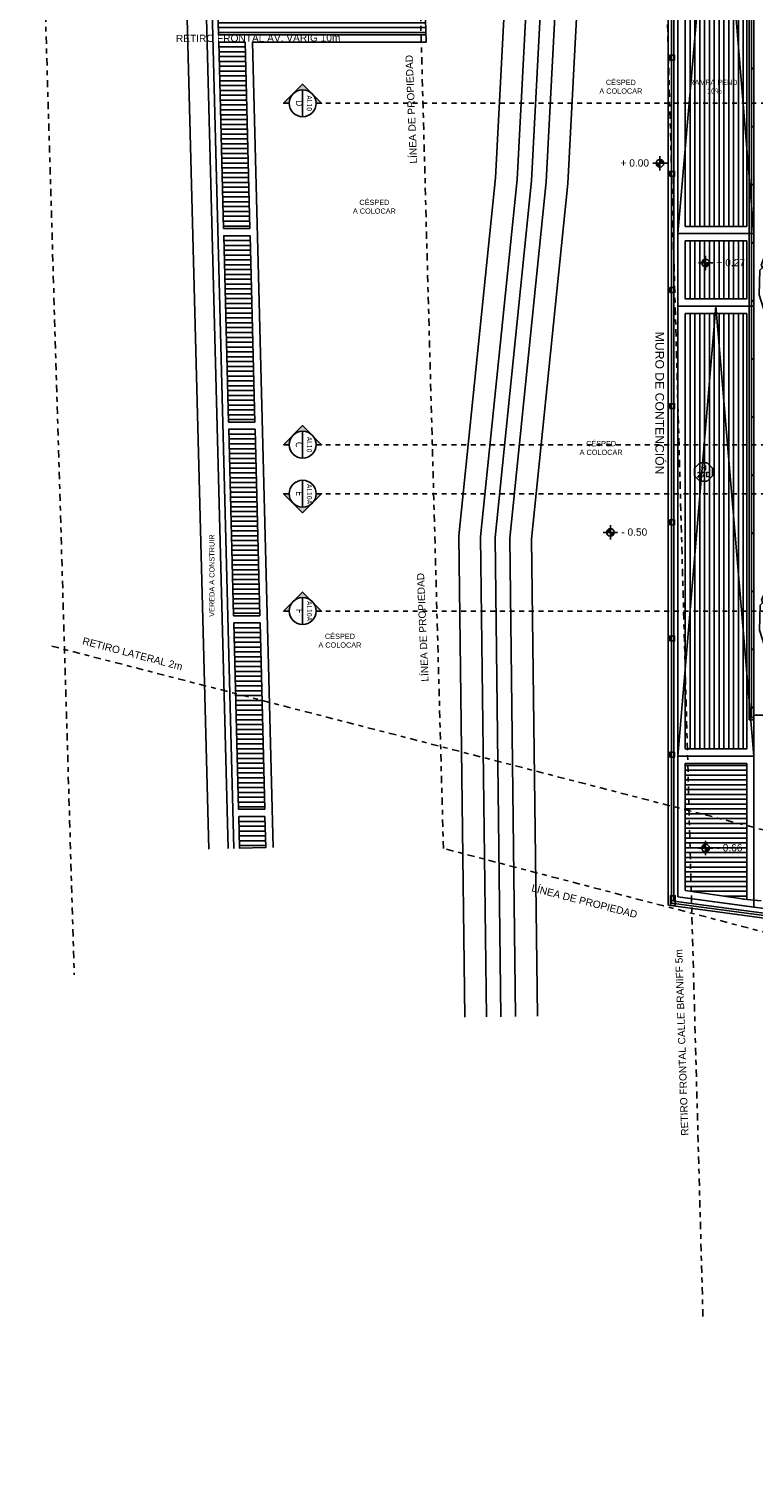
# Model space of a CAD drawing. Header units: metres. Extents: x -4243 to 4656, y 1445 to 4258.
# Tile 3 of 42: x 4441 to 4456, y 1553 to 1583. Entities that reach past the tile are written whole.
import ezdxf
from ezdxf.enums import TextEntityAlignment as Align

# ---------------------------------------------------------------- set-up
doc = ezdxf.new("R2010")
doc.units = ezdxf.units.M
doc.header["$LTSCALE"] = 0.3
for name, pattern in [('ACAD_ISO12W100', [21, 12, -3, 0, -3, 0, -3]), ('DASHDOT', [1, 0.5, -0.25, 0, -0.25]), ('Planimetría_total 2014_$0$DASHDOT', [1, 0.5, -0.25, 0, -0.25])]:
    doc.linetypes.add(name, pattern=pattern)
for name, color, linetype in [('- 2 rotulo margenes', 7, 'Continuous'), ('0 notas JP', 4, 'Continuous'), ('A HERRERÍA', 4, 'Continuous'), ('A HORMIGON', 6, 'Continuous'), ('A PAVIMENTO', 253, 'Continuous'), ('A PROYECCION', 8, 'Continuous'), ('A TABIQUE', 2, 'Continuous'), ('A VEGETACIÓN', 253, 'Continuous'), ('A-ALBA-1', 1, 'Continuous'), ('LÍMITE PADRÓN_RETIROS', 241, 'Continuous'), ('MURO_CONTENCIÓN', 2, 'Continuous'), ('TXT', 3, 'Continuous'), ('TXT 1.100', 3, 'Continuous'), ('TXT PLANILLAS', 3, 'Continuous'), ('X REF Agrimensor', 7, 'Continuous')]:
    doc.layers.add(name, color=color, linetype=linetype)
doc.styles.add('arial', font='arial.ttf')
doc.styles.add('ROMANS', font='romans', dxfattribs={"height": 2})
doc.styles.get("Standard").update_dxf_attribs({"font": 'arial.ttf'})
doc.styles.add('Tahoma', font='tahoma.ttf')
doc.styles.add('TXT-ANOT', font='arial.ttf')
pattern_1 = [(360, (4445.21391, 1594.5432), (1e-16, 0.1), [])]

# ---------------------------------------------------------------- blocks, each defined once
blk = doc.blocks.new('*U516')
h = blk.add_hatch(color=256)
edge = h.paths.add_edge_path()
edge.add_line((0, -7.94), (0, -11.23))
edge.add_line((0, -11.23), (-11.23, 0))
edge.add_line((-11.23, 0), (0, 11.23))
edge.add_line((0, 11.23), (0, 7.94))
edge.add_arc((0, 0), 7.94, 90, 270)
blk.add_line((-7.94, 0), (7.94, 0))
at = {"linetype": 'DASHDOT'}
blk.add_line((0, -7.94), (0, -1640.17), dxfattribs=at)
blk.add_lwpolyline([(0, -7.94), (0, -11.23), (-11.23, 0), (0, 11.23), (0, 7.94, 1)], format="xyb", close=True)
blk.add_circle((0, 0), 7.94)
at = {"style": 'Tahoma', "flags": 8}
for tag, p in [('NOMBRE_DE_CORTE_1', (0, 0)), ('NOMBRE_DE_CORTE_2', (0, -1648.11))]:
    blk.add_attdef(tag, text='', height=4, dxfattribs=at).set_placement(p, align=Align.BOTTOM_CENTER)
for tag, p in [('NUMERO_DE_PAGINA_1', (0, -1.59)), ('NUMERO_DE_PAGINA_2', (0, -1649.7))]:
    blk.add_attdef(tag, text='', height=3, dxfattribs=at).set_placement(p, align=Align.TOP_CENTER)
blk = doc.blocks.new('*U519')
at = {"color": 0, "linetype": 'ByBlock', "ltscale": 0.1}
blk.add_lwpolyline([(0, 0.344), (0.119, 0.344), (0.288, 0.175), (0.288, -0.064), (0.119, -0.233), (0, -0.233), (-0.119, -0.233), (-0.288, -0.064), (-0.288, 0.175), (-0.119, 0.344)], close=True, dxfattribs=at)
at = {"color": 0, "style": 'ROMANS', "width": 1.1}
blk.add_text('H', height=0.15, dxfattribs=at).set_placement((-0.088, 0.112))
at = {"color": 0, "linetype": 'ByBlock', "style": 'ROMANS', "width": 1.05}
blk.add_attdef('NRO', text='', height=0.15, dxfattribs=at).set_placement((0, -0.027), align=Align.MIDDLE)
blk = doc.blocks.new('CAIF XREF PLANTA 201$0$A4vp')
at = {"color": 0}
for p, q in [((-0.338, 2.495), (-0.593, 2.45)), ((0.403, 2.519), (-0.338, 2.495)), ((0.473, 2.464), (0.403, 2.519)), ((-0.759, 2.395), (-1.492, 1.962)), ((-0.634, 2.367), (-0.759, 2.395)), ((0.075, 0.051), (-0.651, 2.371)), ((-0.593, 2.45), (-0.634, 2.367)), ((0.075, 0.051), (-0.274, 1.989)), ((0.722, 2.478), (0.473, 2.464)), ((1.787, 1.883), (0.722, 2.478)), ((-1.492, 1.962), (-2.211, 1.095)), ((2.271, 1.233), (1.787, 1.883)), ((-2.211, 1.095), (-2.142, 0.984)), ((0.095, 0.047), (0.802, 1.23)), ((2.174, 1.081), (2.271, 1.233)), ((2.368, 1.04), (2.174, 1.081)), ((2.562, 0.321), (2.368, 1.04)), ((-2.28, 0.971), (-2.405, 0.183)), ((-2.142, 0.984), (-2.28, 0.971)), ((0.081, 0.029), (-1.243, 0.607)), ((0.077, 0.068), (-0.004, 0.507)), ((0.075, 0.051), (2.447, 0.743)), ((-2.405, 0.183), (-2.322, -0.757)), ((0.075, 0.051), (-0.73, -1.037)), ((0.069, 0.047), (-0.209, -0.331)), ((0.025, 0.017), (-0.193, -0.071)), ((0.067, 0.041), (-0.028, 0.372)), ((0.072, 0.021), (0.268, 0.092)), ((0.075, 0.051), (1.091, 0.127)), ((0.075, 0.051), (0.328, -1.653)), ((0.081, 0.029), (0.294, -1.427)), ((1.459, 0.155), (2.498, 0.232)), ((2.427, -0.843), (2.575, 0.169)), ((2.492, 0.224), (2.562, 0.321)), ((2.575, 0.169), (2.492, 0.224)), ((-1.722, -0.609), (-0.631, -0.257)), ((-2.322, -0.757), (-2.004, -0.688)), ((-2.004, -0.688), (-2.28, -0.799)), ((-2.28, -0.799), (-2.209, -1.015)), ((1.677, -1.908), (2.427, -0.843)), ((-2.209, -1.015), (-1.464, -1.933)), ((-0.803, -1.136), (-1.381, -1.917)), ((-1.464, -1.933), (-1.381, -1.905)), ((-1.381, -1.905), (-1.381, -1.974)), ((-1.381, -1.974), (-0.551, -2.375)), ((0.376, -1.978), (0.431, -2.347)), ((1.553, -2.003), (1.677, -1.908)), ((-0.551, -2.375), (-0.081, -2.43)), ((-0.081, -2.43), (0.334, -2.43)), ((0.334, -2.43), (0.403, -2.306)), ((0.403, -2.306), (0.486, -2.43)), ((0.486, -2.43), (1.553, -2.003))]:
    blk.add_line(p, q, dxfattribs=at)
blk = doc.blocks.new('NIVEL')
h = blk.add_hatch(color=256)
h.paths.add_polyline_path([(0, 0.078, 0.414214), (-0.078, 0), (0, 0)])
h.paths.add_polyline_path([(0.078, 0), (0, 0), (0, -0.078, 0.414214)])
for p, q in [((0.148, 0), (-0.148, 0)), ((0, -0.148), (0, 0.148))]:
    blk.add_line(p, q)
blk.add_circle((0, 0), 0.0782)
at = {"style": 'arial'}
blk.add_attdef('NIVEL', (0.225, -0.068), '', height=0.15, dxfattribs=at)
blk = doc.blocks.new('Terreno aeroparque')
at = {"layer": 'LÍMITE PADRÓN_RETIROS', "linetype": 'DASHDOT'}
for p, q in [((-43.883, -36.651), (-45.109, 8)), ((9.032, -39.925), (-57.367, -22.8))]:
    blk.add_line(p, q, dxfattribs=at)
blk.add_lwpolyline([(-49.894, -3.51), (-46.341, 0), (0, 0), (1.034, -40.092), (-49.249, -26.985), (-49.894, -3.51)], dxfattribs=at)
at = {"layer": '- 2 rotulo margenes', "char_height": 0.15, "attachment_point": 1}
for s, width, insert, rotation in [('RETIRO FRONTAL AV. VARIG 10m ', 3.62537, (-54.779, -10.177), 0.2973), ('LÍNEA DE PROPIEDAD ', 4.46161, (-49.941, -12.84), 92.4149), ('LÍNEA DE PROPIEDAD ', 4.46161, (-49.705, -23.542), 92.4149), ('RETIRO LATERAL 2m', 3.62537, (-56.686, -22.618), 345.2085), ('LÍNEA DE PROPIEDAD ', 4.46161, (-47.402, -27.722), 345.6156), ('RETIRO FRONTAL CALLE BRANIFF 5m', 4.56631, (-44.332, -32.921), 91.9138)]:
    blk.add_mtext_dynamic_manual_height_columns(s, width=width, gutter_width=12.5, heights=[0], dxfattribs=dict(at, insert=insert, rotation=rotation))

msp = doc.modelspace()

# ---------------------------------------------------------------- hatches: boundary and pattern name
at = {"layer": 'A PAVIMENTO'}
h = msp.add_hatch(dxfattribs=at)
h.set_pattern_fill('_USER', color=256, scale=0.1, angle=-270, pattern_type=0)
h.set_pattern_definition([(90, (4455.83144, 1587.73037), (-0.1, 9e-17), [])])
h.paths.add_polyline_path([(4455.9012, 1587.73037), (4454.63049, 1587.73037), (4454.63049, 1578.73562), (4455.9012, 1578.73562)])
h = msp.add_hatch(dxfattribs=at)
h.set_pattern_fill('_USER', color=256, scale=0.1, pattern_type=0)
h.set_pattern_definition(pattern_1)
h.paths.add_polyline_path([(4444.8648, 1587.18872), (4449.13146, 1587.18872), (4449.26911, 1582.6932), (4444.98159, 1582.6932)])
h = msp.add_hatch(dxfattribs=at)
h.set_pattern_fill('_USER', color=256, scale=0.1, pattern_type=0)
h.set_pattern_definition(pattern_1)
h.paths.add_polyline_path([(4444.98549, 1582.5432), (4445.53119, 1582.5432), (4445.62994, 1578.6932), (4445.08552, 1578.6932)])
h = msp.add_hatch(dxfattribs=at)
h.set_pattern_fill('_USER', color=256, scale=0.1, pattern_type=0)
h.set_pattern_definition(pattern_1)
h.paths.add_polyline_path([(4445.73253, 1574.6932), (4445.18944, 1574.6932), (4445.08941, 1578.5432), (4445.63378, 1578.5432)])
h = msp.add_hatch(dxfattribs=at)
h.set_pattern_fill('_USER', color=256, scale=0.1, angle=-270, pattern_type=0)
h.set_pattern_definition([(90, (4455.83144, 1578.43562), (-0.1, 9e-17), [])])
h.paths.add_polyline_path([(4455.9012, 1578.43562), (4454.63049, 1578.43562), (4454.63049, 1577.23562), (4455.9012, 1577.23562)])
h = msp.add_hatch(dxfattribs=at)
h.set_pattern_fill('_USER', color=256, scale=0.1, angle=-270, pattern_type=0)
h.set_pattern_definition([(90, (4455.83144, 1576.93562), (-0.1, 9e-17), [])])
h.paths.add_polyline_path([(4455.9012, 1576.93562), (4454.63049, 1576.93562), (4454.63049, 1567.94087), (4455.9012, 1567.94087)])
h = msp.add_hatch(dxfattribs=at)
h.set_pattern_fill('_USER', color=256, scale=0.1, pattern_type=0)
h.set_pattern_definition(pattern_1)
h.paths.add_polyline_path([(4445.73638, 1574.5432), (4445.83513, 1570.6932), (4445.29336, 1570.6932), (4445.19334, 1574.5432)])
h = msp.add_hatch(dxfattribs=at)
h.set_pattern_fill('_USER', color=256, scale=0.1, pattern_type=0)
h.set_pattern_definition(pattern_1)
h.paths.add_polyline_path([(4445.83898, 1570.5432), (4445.29726, 1570.5432), (4445.39728, 1566.6932), (4445.93773, 1566.6932)])
h = msp.add_hatch(dxfattribs=at)
h.set_pattern_fill('_USER', color=256, scale=0.1, pattern_type=0)
h.set_pattern_definition([(360, (0, 0), (1e-16, 0.1), [])])
h.paths.add_polyline_path([(4455.9012, 1567.64087), (4454.63049, 1567.64087), (4454.63049, 1565.01601), (4455.9012, 1564.83212)])
h = msp.add_hatch(dxfattribs=at)
h.set_pattern_fill('_USER', color=256, scale=0.1, pattern_type=0)
h.set_pattern_definition(pattern_1)
h.paths.add_polyline_path([(4445.94158, 1566.5432), (4445.40118, 1566.5432), (4445.41822, 1565.88752), (4445.95803, 1565.90155)])

# ---------------------------------------------------------------- linework, layer by layer
at = {"layer": 'A HERRERÍA'}
for p, q in [((4454.34817, 1589.83949), (4454.34817, 1564.75446)), ((4454.39817, 1589.78949), (4454.39817, 1564.79819)), ((4454.48049, 1589.71449), (4454.48049, 1564.88498)), ((4454.48049, 1564.88498), (4499.60898, 1558.76663)), ((4454.28034, 1564.71028), (4499.76478, 1558.54368)), ((4454.34817, 1564.75446), (4499.72081, 1558.65239)), ((4454.39817, 1564.79819), (4499.66931, 1558.70977))]:
    msp.add_line(p, q, dxfattribs=at)
for points in [[(4454.28049, 1564.71026), (4454.28049, 1589.91449), (4455.98145, 1589.91449)], [(4455.95119, 1568.53844), (4455.95119, 1587.98037), (4459.13117, 1587.98037), (4459.13117, 1587.93037), (4456.00119, 1587.93037), (4456.00119, 1568.58844)], [(4455.95119, 1568.53844), (4456.05119, 1568.53844)], [(4456.00119, 1568.58844), (4456.0512, 1568.58844)]]:
    msp.add_lwpolyline(points, dxfattribs=at)
for points in [[(4456.05119, 1582.00217), (4456.05119, 1581.99217), (4456.00119, 1581.99217), (4456.00119, 1582.00217)], [(4456.00119, 1580.80217), (4456.00119, 1580.79217), (4456.05119, 1580.79217), (4456.05119, 1580.80217)], [(4456.05119, 1579.60217), (4456.05119, 1579.59217), (4456.00119, 1579.59217), (4456.00119, 1579.60217)], [(4456.00119, 1578.40217), (4456.00119, 1578.39217), (4456.05119, 1578.39217), (4456.05119, 1578.40217)], [(4456.05119, 1577.20217), (4456.05119, 1577.19217), (4456.00119, 1577.19217), (4456.00119, 1577.20217)], [(4456.00119, 1576.00217), (4456.00119, 1575.99217), (4456.05119, 1575.99217), (4456.05119, 1576.00217)], [(4456.05119, 1574.80217), (4456.05119, 1574.79217), (4456.00119, 1574.79217), (4456.00119, 1574.80217)], [(4456.05119, 1573.60217), (4456.05119, 1573.59217), (4456.00119, 1573.59217), (4456.00119, 1573.60217)], [(4456.00119, 1572.40217), (4456.00119, 1572.39217), (4456.05119, 1572.39217), (4456.05119, 1572.40217)], [(4456.05119, 1571.20217), (4456.05119, 1571.19217), (4456.00119, 1571.19217), (4456.00119, 1571.20217)], [(4456.05119, 1570.00217), (4456.05119, 1569.99217), (4456.00119, 1569.99217), (4456.00119, 1570.00217)], [(4456.00119, 1568.80217), (4456.00119, 1568.79217), (4456.05119, 1568.79217), (4456.05119, 1568.80217)]]:
    msp.add_lwpolyline(points, close=True, dxfattribs=at)
at = {"layer": 'A HORMIGON'}
for points in [[(4454.30974, 1582.17064), (4454.30974, 1582.27064), (4454.40974, 1582.27064), (4454.40974, 1582.17064)], [(4454.30974, 1579.77064), (4454.30974, 1579.87064), (4454.40974, 1579.87064), (4454.40974, 1579.77064)], [(4454.30974, 1577.37064), (4454.30974, 1577.47064), (4454.40974, 1577.47064), (4454.40974, 1577.37064)], [(4454.30974, 1574.97064), (4454.30974, 1575.07064), (4454.40974, 1575.07064), (4454.40974, 1574.97064)], [(4454.30974, 1572.57064), (4454.30974, 1572.67064), (4454.40974, 1572.67064), (4454.40974, 1572.57064)], [(4454.30974, 1570.17064), (4454.30974, 1570.27064), (4454.40974, 1570.27064), (4454.40974, 1570.17064)], [(4454.30974, 1567.77064), (4454.30974, 1567.87064), (4454.40974, 1567.87064), (4454.40974, 1567.77064)], [(4454.32386, 1564.80653), (4454.32386, 1564.90653), (4454.42386, 1564.90653), (4454.42386, 1564.80653)], [(4454.32386, 1564.70653), (4454.32386, 1564.80653), (4454.42386, 1564.80653), (4454.42386, 1564.70653)]]:
    msp.add_lwpolyline(points, close=True, dxfattribs=at)
at = {"layer": 'A PAVIMENTO'}
for p, q in [((4444.98159, 1582.6932), (4444.8648, 1587.18872)), ((4449.12687, 1587.33872), (4449.27371, 1582.5432)), ((4449.26911, 1582.6932), (4444.98159, 1582.6932)), ((4449.27371, 1582.5432), (4445.68124, 1582.5432)), ((4445.68124, 1582.5432), (4446.10798, 1565.90539))]:
    msp.add_line(p, q, dxfattribs=at)
for points in [[(4498.97871, 1597.11912), (4446.4279, 1597.05939, 0.41450765), (4444.03064, 1594.65372), (4444.77843, 1565.8709)], [(4498.9793, 1596.59912), (4446.42849, 1596.53939, 0.41360589), (4444.55063, 1594.66068), (4445.29826, 1565.8844)], [(4452.71414, 1594.44194, 0.46485453), (4452.0242, 1593.62368), (4452.58137, 1590.37309), (4452.04972, 1585.31422), (4451.75264, 1579.65684), (4451.0007, 1572.29385), (4451.12122, 1562.41265)], [(4452.71414, 1593.98894, 0.46485453), (4452.47069, 1593.70021), (4453.03842, 1590.38796), (4452.50148, 1585.27865), (4452.20443, 1579.62193), (4451.45398, 1572.27353), (4451.57419, 1562.41818)]]:
    msp.add_lwpolyline(points, format="xyb", dxfattribs=at)
for points in [[(4450.60019, 1595.73413), (4451.52499, 1590.33872), (4451.00559, 1585.39644), (4450.70844, 1579.73753), (4449.95305, 1572.3408), (4450.0743, 1562.39988)], [(4451.05362, 1595.73465), (4451.97599, 1590.35339), (4451.45137, 1585.36134), (4451.15424, 1579.70308), (4450.40032, 1572.32075), (4450.52127, 1562.40533)], [(4454.48049, 1578.58562), (4455.28049, 1587.88037), (4456.05119, 1578.58562)], [(4454.48049, 1578.58562), (4456.05119, 1578.58562)], [(4454.48049, 1577.08562), (4456.05119, 1577.08562)], [(4454.48049, 1567.79087), (4455.26584, 1577.08562), (4456.0512, 1567.79087)]]:
    msp.add_lwpolyline(points, dxfattribs=at)
for points in [[(4454.48049, 1578.58562), (4456.05119, 1578.58562), (4456.05119, 1587.88037), (4454.48049, 1587.88037)], [(4454.63049, 1578.73562), (4455.9012, 1578.73562), (4455.9012, 1587.73037), (4454.63049, 1587.73037)], [(4444.98549, 1582.5432), (4445.53119, 1582.5432), (4445.62994, 1578.6932), (4445.08552, 1578.6932)], [(4445.73253, 1574.6932), (4445.18944, 1574.6932), (4445.08941, 1578.5432), (4445.63378, 1578.5432)], [(4454.48049, 1577.08562), (4456.05119, 1577.08562), (4456.05119, 1567.79087), (4454.48049, 1567.79087)], [(4454.63049, 1576.93562), (4455.9012, 1576.93562), (4455.9012, 1567.94087), (4454.63049, 1567.94087)], [(4445.73638, 1574.5432), (4445.83513, 1570.6932), (4445.29336, 1570.6932), (4445.19334, 1574.5432)], [(4445.83898, 1570.5432), (4445.29726, 1570.5432), (4445.39728, 1566.6932), (4445.93773, 1566.6932)], [(4456.0512, 1567.79087), (4454.48049, 1567.79087), (4454.48049, 1564.88498), (4456.0512, 1564.66806)], [(4455.9012, 1567.64087), (4454.63049, 1567.64087), (4454.63049, 1565.01601), (4455.9012, 1564.83212)], [(4445.94158, 1566.5432), (4445.40118, 1566.5432), (4445.41822, 1565.88752), (4445.95803, 1565.90155)]]:
    msp.add_lwpolyline(points, close=True, dxfattribs=at)
at = {"layer": 'A PROYECCION'}
for points in [[(4454.48049, 1578.58562), (4456.05119, 1578.58562), (4456.05119, 1577.08562), (4454.48049, 1577.08562)], [(4454.63049, 1578.43562), (4455.9012, 1578.43562), (4455.9012, 1577.23562), (4454.63049, 1577.23562)]]:
    msp.add_lwpolyline(points, close=True, dxfattribs=at)
at = {"layer": 'A TABIQUE', "color": 6}
msp.add_line((4455.83144, 1564.83977), (4456.2012, 1564.79926), dxfattribs=at)
at = {"layer": 'A-ALBA-1'}
msp.add_lwpolyline([(4456.05119, 1568.63922), (4459.1312, 1568.63922), (4459.1312, 1587.88037), (4456.05119, 1587.88037)], close=True, dxfattribs=at)
at = {"layer": 'MURO_CONTENCIÓN'}
msp.add_line((4454.48049, 1571.55095), (4454.48049, 1571.45095), dxfattribs=at)
at = {"layer": 'X REF Agrimensor', "color": 241, "linetype": 'Planimetría_total 2014_$0$DASHDOT'}
msp.add_lwpolyline([(4532.38608, 1600.29086), (4446.01833, 1599.50317, 0.420342), (4441.06618, 1594.35341), (4441.99887, 1563.27117)], format="xyb", dxfattribs=at)
at = {"layer": 'X REF Agrimensor'}
msp.add_lwpolyline([(4498.97916, 1596.71912), (4446.42836, 1596.65939, 0.41384484), (4444.43063, 1594.65915), (4445.1783, 1565.88129)], format="xyb", dxfattribs=at)
at = {"layer": 'X REF Agrimensor', "color": 241}
msp.add_lwpolyline([(4452.71414, 1594.74194, 0.46485453), (4451.72851, 1593.573), (4452.27868, 1590.36324), (4451.75054, 1585.33778), (4451.45344, 1579.67996), (4450.70051, 1572.3073), (4450.82125, 1562.40899)], format="xyb", dxfattribs=at)

# ---------------------------------------------------------------- block references
msp.add_blockref('Terreno aeroparque', (4498.87958, 1592.86924))
at = {"layer": '0 notas JP', "linetype": 'ACAD_ISO12W100'}
ref = msp.add_blockref('*U516', (4446.72019, 1581.27924), dxfattribs=dict(at, xscale=-0.035, yscale=0.035, zscale=0.035, rotation=90))
ref.add_attrib('NOMBRE_DE_CORTE_1', 'D', dxfattribs={"layer": '0', "height": 0.14, "rotation": 270, "style": 'Tahoma', "flags": 8}).set_placement((4446.72019, 1581.27924), align=Align.TOP_CENTER)
ref.add_attrib('NUMERO_DE_PAGINA_1', 'AL10', dxfattribs={"layer": '0', "height": 0.105, "rotation": 270, "style": 'Tahoma', "flags": 8}).set_placement((4446.77575, 1581.27924), align=Align.BOTTOM_CENTER)
ref = msp.add_blockref('*U516', (4446.72019, 1574.22576), dxfattribs=dict(at, xscale=-0.035, yscale=0.035, zscale=0.035, rotation=90))
ref.add_attrib('NOMBRE_DE_CORTE_1', 'C', dxfattribs={"layer": '0', "height": 0.14, "rotation": 270, "style": 'Tahoma', "flags": 8}).set_placement((4446.72019, 1574.22576), align=Align.TOP_CENTER)
ref.add_attrib('NUMERO_DE_PAGINA_1', 'AL10', dxfattribs={"layer": '0', "height": 0.105, "rotation": 270, "style": 'Tahoma', "flags": 8}).set_placement((4446.77575, 1574.22576), align=Align.BOTTOM_CENTER)
ref = msp.add_blockref('*U516', (4446.72019, 1573.21145), dxfattribs=dict(at, xscale=0.035, yscale=0.035, zscale=0.035, rotation=90))
ref.add_attrib('NOMBRE_DE_CORTE_1', 'E', dxfattribs={"layer": '0', "height": 0.14, "rotation": 270, "style": 'Tahoma', "flags": 8}).set_placement((4446.72019, 1573.21446), align=Align.TOP_CENTER)
ref.add_attrib('NUMERO_DE_PAGINA_1', 'AL10A', dxfattribs={"layer": '0', "height": 0.105, "rotation": 270, "style": 'Tahoma', "flags": 8}).set_placement((4446.77575, 1573.20559), align=Align.BOTTOM_CENTER)
ref = msp.add_blockref('*U516', (4446.72019, 1570.78865), dxfattribs=dict(at, xscale=-0.035, yscale=0.035, zscale=0.035, rotation=90))
ref.add_attrib('NOMBRE_DE_CORTE_1', 'F', dxfattribs={"layer": '0', "height": 0.14, "rotation": 270, "style": 'Tahoma', "flags": 8}).set_placement((4446.72019, 1570.78865), align=Align.TOP_CENTER)
ref.add_attrib('NUMERO_DE_PAGINA_1', 'AL10A', dxfattribs={"layer": '0', "height": 0.105, "rotation": 270, "style": 'Tahoma', "flags": 8}).set_placement((4446.77575, 1570.78865), align=Align.BOTTOM_CENTER)
at = {"layer": 'A VEGETACIÓN', "xscale": 0.6047312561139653, "yscale": 0.6047312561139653, "zscale": 0.6047312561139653, "rotation": 57.58261468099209}
for p in [(4457.62459, 1584.47496), (4457.64161, 1577.44394), (4457.65037, 1570.51909)]:
    msp.add_blockref('CAIF XREF PLANTA 201$0$A4vp', p, dxfattribs=at)
at = {"layer": 'TXT 1.100'}
ref = msp.add_blockref('NIVEL', (4454.10843, 1580.03962), dxfattribs=dict(at, xscale=-1))
ref.add_attrib('NIVEL', '+ 0.00', (4453.29346, 1579.97139), dxfattribs={"layer": '0', "height": 0.15, "style": 'arial'})
for p, values in [((4455.05271, 1577.97962), {'NIVEL': '+ 0.27'}), ((4453.08401, 1572.41406, -0.5), {'NIVEL': '- 0.50'}), ((4455.05271, 1565.89293), {'NIVEL': '- 0.66'})]:
    msp.add_blockref('NIVEL', p, dxfattribs=at).add_auto_attribs(values)
at = {"layer": 'TXT PLANILLAS', "extrusion": (0, 0, -1)}
ref = msp.add_blockref('*U519', (-4455.00819, 1573.62666), dxfattribs=dict(at, xscale=0.65, yscale=0.65, zscale=-0.65))
ref.add_attrib('NRO', '27D', dxfattribs={"layer": '0', "color": 0, "linetype": 'ByBlock', "ltscale": 0.5, "height": 0.0975, "rotation": 180, "style": 'ROMANS', "text_generation_flag": 6, "width": 1.05}).set_placement((4455.00819, 1573.60905), align=Align.MIDDLE)

# ---------------------------------------------------------------- texts
at = {"layer": 'TXT', "char_height": 0.135, "attachment_point": 5, "style": 'TXT-ANOT'}
for s, insert in [('{\\H0.8x;CÉSPED\\PA COLOCAR }', (4453.29965, 1581.62015)), ('{\\H0.8x;RAMPA PEND.\\P10%}', (4455.23366, 1581.62015)), ('{\\H0.8x;CÉSPED\\PA COLOCAR }', (4448.20352, 1579.14106)), ('{\\H0.8x;CÉSPED\\PA COLOCAR }', (4452.89127, 1574.15774)), ('{\\H0.8x;CÉSPED\\PA COLOCAR }', (4447.49134, 1570.17622))]:
    msp.add_mtext_dynamic_manual_height_columns(s, width=2.2307233, gutter_width=0.000625, heights=[0], dxfattribs=dict(at, insert=insert))
at = {"layer": 'TXT', "ltscale": 0.3, "insert": (4454.10076, 1575.08409), "char_height": 0.18, "width": 4.6069722, "attachment_point": 5, "rotation": 270.011622, "style": 'TXT-ANOT'}
msp.add_mtext('MURO DE CONTENCIÓN', dxfattribs=at)
at = {"layer": 'TXT', "insert": (4444.84457, 1571.52099), "char_height": 0.135, "attachment_point": 5, "rotation": 90, "style": 'TXT-ANOT'}
msp.add_mtext_dynamic_manual_height_columns('{\\H0.8x;VEREDA A CONSTRUIR}', width=3.3851452, gutter_width=0.000625, heights=[0], dxfattribs=at)

doc.saveas('drawing.dxf')
